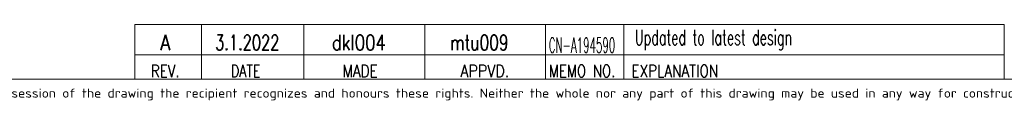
# Model space of a CAD drawing. Header units: inches. Extents: x 0 to 23760, y -13 to 16800.
# Tile 166 of 245: x 9636 to 16160, y 39 to 561. Entities that reach past the tile are written whole.
import ezdxf

# ---------------------------------------------------------------- set-up
doc = ezdxf.new("R2010")
doc.units = ezdxf.units.IN
doc.layers.add('210', color=7, linetype='Continuous', true_color=0xffffff)
doc.layers.add('254', color=7, linetype='Continuous', true_color=0xffffff)
doc.styles.add('iso-1', font='isocp.shx')
doc.styles.add('latin_extended', font='simplex.shx')

msp = doc.modelspace()

# ---------------------------------------------------------------- linework, layer by layer
at = {"layer": '210', "color": 7, "linetype": 'Continuous', "lineweight": 18}
msp.add_line((200, 200), (23560, 200), dxfattribs=at)
at = {"layer": '254', "color": 7, "linetype": 'Continuous', "lineweight": 18}
for p, q in [((10399.98, 201.481), (10399.98, 561.481)), ((16159.996, 360), (10399.996, 360))]:
    msp.add_line(p, q, dxfattribs=at)
at = {"layer": '254', "color": 7, "linetype": 'Continuous', "lineweight": 13}
msp.add_line((16159.99, 561.481), (10399.99, 561.481), dxfattribs=at)
at = {"layer": '254', "color": 3, "linetype": 'Continuous', "lineweight": 18}
for p, q in [((10839.98, 561.481), (10839.98, 201.481)), ((11519.98, 201.481), (11519.98, 561.481)), ((12319.98, 561.481), (12319.98, 201.481)), ((13119.98, 201.481), (13119.98, 561.481)), ((13639.98, 561.481), (13639.98, 201.481))]:
    msp.add_line(p, q, dxfattribs=at)
at = {"layer": '254', "color": 3, "linetype": 'Continuous', "lineweight": 13}
for p, q in [((16159.98, 201.481), (16159.971, 561.481)), ((16160, 200), (10400, 200))]:
    msp.add_line(p, q, dxfattribs=at)

# ---------------------------------------------------------------- texts
at = {"layer": '210', "color": 211, "linetype": 'Continuous', "lineweight": 13, "insert": (7369.968, 59.059), "char_height": 60, "attachment_point": 7, "line_spacing_factor": 0.963855, "style": 'iso-1'}
msp.add_mtext('\\W1.2083;Copyright Wärtsilä. All rights reserved. By taking possession of the drawing the recipient recognizes and honours these rights. Neither the whole nor any part of this drawing may be used in any way for construction, fabrication, marketing or any other', dxfattribs=at)
at = {"layer": '254', "color": 3, "linetype": 'Continuous', "lineweight": 18, "char_height": 100, "attachment_point": 7, "line_spacing_factor": 0.963855, "style": 'latin_extended'}
for s, insert in [('\\W0.8818;A', (10567.586, 392.298)), ('\\W0.7093;3.1.2022', (10931.507, 392.298)), ('\\W0.8021;dkl004', (11704.986, 392.298)), ('\\W0.7468;mtu009', (12488.099, 392.298)), ('\\W0.4963;CN-A194590', (13141.927, 374.797)), ('\\W0.6187;Updated to latest design', (13711.929, 392.298))]:
    msp.add_mtext(s, dxfattribs=dict(at, insert=insert))
at = {"layer": '254', "color": 211, "linetype": 'Continuous', "lineweight": 18, "char_height": 80, "attachment_point": 7, "line_spacing_factor": 0.963855, "style": 'latin_extended'}
for s, insert in [('\\W0.8203;REV.', (10504.99, 213.766)), ('\\W0.7715;DATE', (11035.239, 213.766)), ('\\W0.8285;MADE', (11775.677, 213.766)), ('\\W0.8648;APPVD.', (12556.116, 213.766)), ('\\W0.8075;MEMO NO.', (13142.991, 213.766)), ('\\W0.8275;EXPLANATION', (13688.85, 213.766))]:
    msp.add_mtext(s, dxfattribs=dict(at, insert=insert))

doc.saveas('drawing.dxf')
